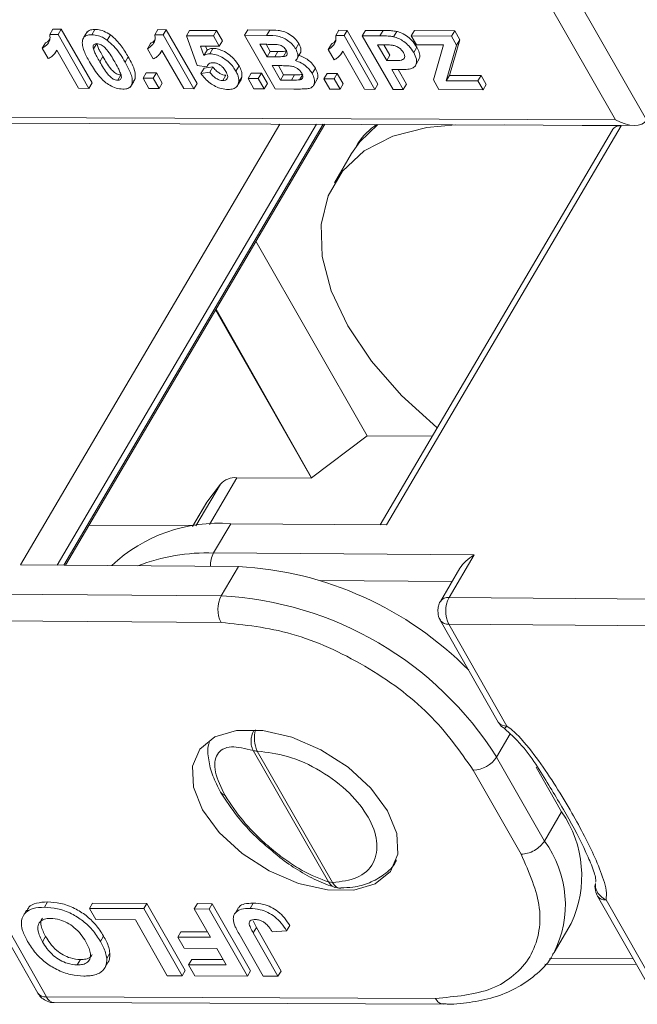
# Model space of a CAD drawing. Header units: millimetres. Extents: x 3188 to 3546, y -304 to -51.
# Tile 19 of 27: x 3407 to 3420, y -111 to -90. Entities that reach past the tile are written whole.
import ezdxf

# ---------------------------------------------------------------- set-up
doc = ezdxf.new("R2010")
doc.units = ezdxf.units.MM

msp = doc.modelspace()

# ---------------------------------------------------------------- linework, layer by layer
at = {"color": 7, "linetype": 'Continuous', "lineweight": 15}
for p, q in [((3419.964, -91.829), (3417.52, -87.558)), ((3417.029, -87.839), (3419.31, -91.825)), ((3407.407, -89.91), (3407.341, -90.022)), ((3407.585, -89.91), (3407.407, -89.91)), ((3407.518, -90.023), (3407.585, -89.91)), ((3408.235, -91.047), (3407.585, -89.91)), ((3408.131, -89.965), (3408.065, -90.078)), ((3408.229, -90.026), (3408.295, -89.913)), ((3409.629, -89.918), (3409.563, -90.031)), ((3409.807, -89.919), (3409.629, -89.918)), ((3409.741, -90.031), (3409.807, -89.919)), ((3410.457, -91.055), (3409.807, -89.919)), ((3410.234, -90.048), (3410.3, -89.935)), ((3410.868, -89.937), (3410.3, -89.935)), ((3410.802, -90.05), (3410.868, -89.937)), ((3410.993, -90.156), (3410.868, -89.937)), ((3411.462, -90.038), (3411.528, -89.925)), ((3411.994, -89.927), (3411.528, -89.925)), ((3411.928, -90.039), (3411.994, -89.927)), ((3413.456, -89.932), (3413.39, -90.045)), ((3413.634, -89.933), (3413.456, -89.932)), ((3413.567, -90.045), (3413.634, -89.933)), ((3414.284, -91.069), (3413.634, -89.933)), ((3413.952, -90.047), (3414.018, -89.934)), ((3414.393, -89.936), (3414.018, -89.934)), ((3414.326, -90.048), (3414.393, -89.936)), ((3414.614, -90.067), (3414.68, -89.954)), ((3414.988, -90.051), (3415.054, -89.938)), ((3415.906, -89.941), (3415.054, -89.938)), ((3415.84, -90.054), (3415.906, -89.941)), ((3416.014, -90.131), (3415.906, -89.941)), ((3407.184, -90.313), (3407.25, -90.2)), ((3407.518, -90.023), (3407.341, -90.022)), ((3407.518, -90.023), (3408.169, -91.16)), ((3408.334, -90.214), (3408.267, -90.326)), ((3408.558, -90.143), (3408.625, -90.031)), ((3409.406, -90.321), (3409.472, -90.208)), ((3409.741, -90.031), (3409.563, -90.031)), ((3409.741, -90.031), (3410.391, -91.168)), ((3410.46, -90.676), (3410.234, -90.048)), ((3410.234, -90.048), (3410.802, -90.05)), ((3410.802, -90.05), (3410.927, -90.268)), ((3410.927, -90.268), (3410.993, -90.156)), ((3412.112, -91.174), (3411.462, -90.038)), ((3411.462, -90.038), (3411.928, -90.039)), ((3411.788, -90.228), (3411.932, -90.228)), ((3411.938, -90.49), (3411.788, -90.228)), ((3412.004, -90.378), (3411.918, -90.228)), ((3412.545, -90.327), (3412.611, -90.214)), ((3413.233, -90.335), (3413.299, -90.222)), ((3413.567, -90.045), (3413.39, -90.045)), ((3413.567, -90.045), (3414.218, -91.182)), ((3414.602, -91.183), (3413.952, -90.047)), ((3413.952, -90.047), (3414.326, -90.048)), ((3415.096, -90.24), (3414.988, -90.051)), ((3414.988, -90.051), (3415.84, -90.054)), ((3415.795, -90.886), (3416.014, -90.131)), ((3415.84, -90.054), (3415.948, -90.243)), ((3415.948, -90.243), (3416.014, -90.131)), ((3407.309, -90.531), (3407.184, -90.313)), ((3407.448, -90.423), (3407.49, -90.351)), ((3407.952, -91.159), (3407.489, -90.35)), ((3409.531, -90.539), (3409.406, -90.321)), ((3409.67, -90.431), (3409.712, -90.36)), ((3410.174, -91.167), (3409.711, -90.358)), ((3410.927, -90.268), (3410.532, -90.267)), ((3410.532, -90.267), (3410.602, -90.467)), ((3410.602, -90.467), (3410.669, -90.355)), ((3410.669, -90.355), (3410.638, -90.267)), ((3410.726, -90.428), (3410.792, -90.315)), ((3412.004, -90.378), (3411.938, -90.49)), ((3412.168, -90.378), (3412.004, -90.378)), ((3412.102, -90.491), (3412.168, -90.378)), ((3412.282, -90.488), (3412.348, -90.375)), ((3412.585, -90.507), (3412.651, -90.394)), ((3413.358, -90.554), (3413.233, -90.335)), ((3413.496, -90.445), (3413.538, -90.374)), ((3414.001, -91.181), (3413.537, -90.372)), ((3414.277, -90.237), (3414.401, -90.238)), ((3414.469, -90.572), (3414.277, -90.237)), ((3414.535, -90.46), (3414.408, -90.238)), ((3415.039, -90.403), (3415.105, -90.29)), ((3415.67, -90.242), (3415.096, -90.24)), ((3415.455, -90.983), (3415.67, -90.242)), ((3415.948, -90.243), (3415.729, -90.999)), ((3408.399, -90.601), (3408.466, -90.488)), ((3408.934, -90.603), (3409, -90.49)), ((3412.102, -90.491), (3411.938, -90.49)), ((3414.535, -90.46), (3414.469, -90.572)), ((3414.609, -90.573), (3414.469, -90.572)), ((3415.091, -90.65), (3415.157, -90.537)), ((3409.314, -90.946), (3409.38, -90.833)), ((3409.597, -90.834), (3409.38, -90.833)), ((3409.597, -90.834), (3409.531, -90.947)), ((3409.722, -91.052), (3409.597, -90.834)), ((3410.666, -90.704), (3410.46, -90.676)), ((3410.539, -90.844), (3410.606, -90.731)), ((3410.539, -90.844), (3410.726, -90.82)), ((3410.792, -90.707), (3410.606, -90.731)), ((3410.666, -90.704), (3410.693, -90.659)), ((3410.726, -90.82), (3410.792, -90.707)), ((3411.28, -90.797), (3411.346, -90.685)), ((3411.536, -90.954), (3411.602, -90.841)), ((3411.82, -90.842), (3411.602, -90.841)), ((3411.82, -90.842), (3411.753, -90.955)), ((3411.945, -91.061), (3411.82, -90.842)), ((3412.046, -90.68), (3412.25, -90.68)), ((3412.221, -90.986), (3412.046, -90.68)), ((3412.287, -90.873), (3412.177, -90.68)), ((3412.893, -90.848), (3412.959, -90.736)), ((3413.14, -90.96), (3413.206, -90.847)), ((3413.424, -90.848), (3413.206, -90.847)), ((3413.424, -90.848), (3413.357, -90.961)), ((3413.549, -91.067), (3413.424, -90.848)), ((3414.733, -90.762), (3414.577, -90.762)), ((3414.819, -91.184), (3414.577, -90.762)), ((3414.886, -91.072), (3414.708, -90.762)), ((3408.169, -91.16), (3408.235, -91.047)), ((3408.779, -90.987), (3408.845, -90.875)), ((3409.051, -91.125), (3409.117, -91.012)), ((3409.083, -91.062), (3409.15, -90.95)), ((3409.439, -91.164), (3409.314, -90.946)), ((3409.314, -90.946), (3409.531, -90.947)), ((3409.531, -90.947), (3409.656, -91.165)), ((3409.656, -91.165), (3409.722, -91.052)), ((3410.391, -91.168), (3410.457, -91.055)), ((3411, -90.996), (3411.066, -90.883)), ((3411.299, -91.121), (3411.366, -91.008)), ((3411.403, -90.927), (3411.337, -91.04)), ((3411.661, -91.172), (3411.536, -90.954)), ((3411.536, -90.954), (3411.753, -90.955)), ((3411.753, -90.955), (3411.878, -91.173)), ((3411.878, -91.173), (3411.945, -91.061)), ((3412.287, -90.873), (3412.221, -90.986)), ((3412.455, -90.986), (3412.221, -90.986)), ((3412.521, -90.874), (3412.287, -90.873)), ((3412.455, -90.986), (3412.521, -90.874)), ((3412.625, -90.98), (3412.691, -90.867)), ((3412.931, -91.082), (3412.997, -90.969)), ((3413.265, -91.178), (3413.14, -90.96)), ((3413.14, -90.96), (3413.357, -90.961)), ((3413.357, -90.961), (3413.483, -91.179)), ((3415.571, -91.187), (3415.455, -90.983)), ((3415.729, -90.999), (3415.795, -90.886)), ((3415.729, -90.999), (3416.399, -91.001)), ((3416.465, -90.888), (3415.795, -90.886)), ((3416.465, -90.888), (3416.399, -91.001)), ((3416.399, -91.001), (3416.507, -91.19)), ((3416.573, -91.078), (3416.465, -90.888)), ((3408.169, -91.16), (3407.952, -91.159)), ((3409.656, -91.165), (3409.439, -91.164)), ((3410.391, -91.168), (3410.174, -91.167)), ((3411.878, -91.173), (3411.661, -91.172)), ((3412.112, -91.174), (3412.506, -91.176)), ((3413.483, -91.179), (3413.265, -91.178)), ((3413.483, -91.179), (3413.549, -91.067)), ((3414.218, -91.182), (3414.001, -91.181)), ((3414.218, -91.182), (3414.284, -91.069)), ((3414.602, -91.183), (3414.819, -91.184)), ((3414.819, -91.184), (3414.886, -91.072)), ((3416.507, -91.19), (3415.571, -91.187)), ((3416.507, -91.19), (3416.573, -91.078)), ((3419.31, -91.825), (3395.524, -91.737)), ((3395.688, -91.855), (3419.705, -91.944)), ((3412.205, -91.917), (3406.722, -101.246)), ((3407.495, -101.252), (3412.98, -91.919)), ((3413.126, -91.92), (3407.641, -101.253)), ((3407.673, -101.253), (3413.158, -91.92)), ((3419.243, -92.035), (3414.327, -100.399)), ((3414.463, -100.4), (3419.427, -91.953)), ((3419.427, -91.953), (3416.952, -91.934)), ((3413.727, -92.538), (3413.363, -93.157)), ((3414.058, -98.513), (3411.703, -94.397)), ((3412.879, -99.41), (3410.85, -95.848)), ((3412.881, -99.406), (3410.859, -95.832)), ((3414.058, -98.513), (3412.881, -99.406)), ((3415.431, -98.521), (3414.058, -98.513)), ((3410.95, -99.538), (3410.431, -100.422)), ((3410.663, -99.918), (3410.95, -99.538)), ((3410.718, -100.39), (3411.299, -99.401)), ((3411.299, -99.401), (3412.879, -99.41)), ((3412.879, -99.41), (3412.881, -99.406)), ((3410.654, -99.931), (3410.36, -100.432)), ((3410.361, -100.432), (3410.663, -99.918)), ((3410.663, -99.918), (3410.654, -99.931)), ((3408.171, -100.407), (3410.37, -100.415)), ((3410.808, -100.994), (3411.172, -100.375)), ((3411.172, -100.375), (3414.463, -100.4)), ((3416.318, -101.036), (3410.808, -100.994)), ((3415.789, -101.937), (3416.318, -101.036)), ((3411.333, -101.281), (3406.722, -101.246)), ((3411.333, -101.281), (3410.969, -101.9)), ((3416.018, -101.317), (3415.605, -102.019)), ((3413.064, -101.577), (3415.852, -101.599)), ((3410.969, -101.9), (3402.725, -101.837)), ((3424.032, -102.001), (3415.789, -101.937)), ((3410.964, -102.466), (3402.721, -102.403)), ((3415.602, -102.419), (3416.829, -104.573)), ((3415.784, -102.503), (3417.011, -104.656)), ((3424.028, -102.566), (3415.784, -102.503)), ((3416.791, -105.312), (3417.079, -104.822)), ((3411.643, -105.174), (3413.236, -107.957)), ((3411.731, -105.187), (3413.324, -107.97)), ((3417.804, -107.091), (3416.791, -105.312)), ((3417.312, -107.369), (3416.299, -105.591)), ((3418.169, -106.472), (3417.63, -105.527)), ((3418.169, -106.472), (3417.804, -107.091)), ((3413.324, -107.97), (3413.236, -107.957)), ((3418.883, -107.987), (3418.874, -108.054)), ((3405.863, -108.154), (3407.09, -110.307)), ((3406.045, -108.238), (3407.272, -110.391)), ((3418.926, -108.254), (3420.153, -110.407)), ((3419.109, -108.338), (3420.335, -110.491)), ((3406.849, -108.556), (3406.783, -108.669)), ((3407.228, -108.491), (3407.294, -108.378)), ((3408.181, -108.515), (3408.247, -108.402)), ((3408.181, -108.515), (3409.331, -108.521)), ((3408.316, -108.751), (3408.181, -108.515)), ((3408.247, -108.402), (3409.398, -108.409)), ((3409.398, -108.409), (3409.331, -108.521)), ((3409.331, -108.521), (3410.141, -109.942)), ((3409.398, -108.409), (3410.207, -109.829)), ((3410.398, -108.527), (3410.464, -108.415)), ((3410.398, -108.527), (3410.711, -108.529)), ((3410.74, -109.128), (3410.398, -108.527)), ((3410.464, -108.415), (3410.778, -108.416)), ((3410.778, -108.416), (3410.711, -108.529)), ((3410.711, -108.529), (3411.521, -109.95)), ((3410.778, -108.416), (3411.587, -109.837)), ((3411.336, -108.495), (3411.269, -108.607)), ((3411.644, -108.403), (3411.577, -108.516)), ((3409.153, -108.756), (3408.316, -108.751)), ((3409.827, -109.94), (3409.153, -108.756)), ((3411.645, -108.776), (3411.711, -108.921)), ((3411.645, -109.034), (3411.711, -108.921)), ((3411.711, -108.921), (3412.235, -109.841)), ((3412.417, -108.88), (3412.351, -108.992)), ((3418.008, -109.452), (3418.372, -108.833)), ((3407.188, -109.222), (3407.254, -109.109)), ((3408.48, -109.103), (3408.414, -109.215)), ((3410.116, -109.012), (3410.05, -109.124)), ((3410.185, -109.361), (3410.05, -109.124)), ((3410.05, -109.124), (3410.74, -109.128)), ((3410.116, -109.012), (3410.676, -109.015)), ((3411.855, -109.951), (3411.345, -109.056)), ((3411.645, -109.034), (3412.169, -109.953)), ((3412.048, -109.009), (3412.351, -108.992)), ((3410.875, -109.365), (3410.185, -109.361)), ((3411.072, -109.711), (3410.875, -109.365)), ((3407.923, -109.711), (3407.99, -109.599)), ((3408.613, -109.463), (3408.547, -109.576)), ((3410.344, -109.594), (3410.278, -109.707)), ((3410.344, -109.594), (3411.008, -109.598)), ((3419.685, -109.586), (3417.914, -109.579)), ((3408.506, -109.772), (3408.572, -109.66)), ((3410.413, -109.943), (3410.278, -109.707)), ((3410.278, -109.707), (3411.072, -109.711)), ((3417.815, -109.697), (3419.752, -109.704)), ((3410.141, -109.942), (3409.827, -109.94)), ((3410.207, -109.829), (3410.141, -109.942)), ((3411.521, -109.95), (3410.413, -109.943)), ((3411.587, -109.837), (3411.521, -109.95)), ((3412.169, -109.953), (3411.855, -109.951)), ((3412.235, -109.841), (3412.169, -109.953)), ((3415.497, -110.421), (3407.272, -110.391)), ((3407.436, -110.509), (3415.663, -110.54))]:
    msp.add_line(p, q, dxfattribs=at)
at = {"color": 7, "linetype": 'Continuous', "lineweight": 15, "flags": 128}
for points in [[(3415.923, -91.93), (3415.316, -91.987), (3414.595, -92.174), (3413.995, -92.485), (3413.534, -92.91), (3413.227, -93.435), (3413.083, -94.045), (3413.105, -94.722), (3413.294, -95.443), (3413.644, -96.189), (3414.144, -96.935), (3414.779, -97.66), (3415.529, -98.34), (3415.535, -98.344)], [(3414.278, -91.924), (3413.898, -92.29), (3413.727, -92.538)], [(3414.488, -106.451), (3414.682, -106.931), (3414.702, -107.371), (3414.546, -107.735), (3414.227, -107.995), (3413.77, -108.129), (3413.213, -108.125), (3412.601, -107.986), (3411.983, -107.721), (3411.409, -107.352), (3410.926, -106.909), (3410.573, -106.429), (3410.379, -105.949), (3410.359, -105.509), (3410.515, -105.144), (3410.834, -104.884), (3411.291, -104.751), (3411.848, -104.754), (3412.46, -104.894), (3413.078, -105.159), (3413.652, -105.527), (3414.135, -105.97), (3414.488, -106.451)]]:
    msp.add_lwpolyline(points, dxfattribs=at)
at = {"color": 7, "linetype": 'Continuous', "lineweight": 15}
for centre, radius, start, end in [((3419.406, -92.153), 0.201, 83.869, 143.9361), ((3411.262, -99.82), 0.421, 85.024, 137.8682), ((3410.908, -103.65), 3.286, 85.3906, 133.3475), ((3410.666, -105.04), 4.048, 87.9921, 111.1629), ((3411.315, -101.269), 0.577, 151.5124, 180.7008), ((3410.94, -108.656), 7.385, 44.5383, 86.9522), ((3411.512, -102.187), 0.615, 152.1632, 206.9523), ((3410.588, -109.223), 7.333, 32.2388, 87.028), ((3415.767, -102.137), 0.201, 83.9299, 143.8991), ((3416.332, -102.224), 0.615, 152.1632, 206.9523), ((3415.766, -102.303), 0.201, 215.4026, 275.3183), ((3416.992, -104.457), 0.2, 215.3787, 275.3204), ((3412.301, -104.916), 0.631, 163.7773, 205.403), ((3411.729, -104.891), 0.296, 253.2112, 270.4622), ((3416.274, -104.976), 0.616, 272.3021, 326.9647), ((3411.089, -105.975), 0.156, 211.1851, 255.2599), ((3416.209, -107.83), 2.384, 335.1079, 34.722), ((3415.977, -108.437), 2.27, 333.1258, 36.3634), ((3413.509, -107.886), 0.203, 204.5564, 266.1641), ((3419.09, -108.138), 0.201, 215.4026, 275.3183), ((3407.253, -110.191), 0.2, 215.3787, 275.3204), ((3407.45, -110.317), 0.193, 202.5877, 265.7413)]:
    msp.add_arc(centre, radius, start, end, dxfattribs=at)
for centre, major_axis, ratio, start_param, end_param in [((3419.476, -91.544), (-0.489, 0.285), 0.577335, 1.56847, 3.139266), ((3416.479, -101.32), (0.492, 0.279), 0.577382, 1.570796, 2.356113)]:
    msp.add_ellipse(centre, major_axis=major_axis, ratio=ratio, start_param=start_param, end_param=end_param, dxfattribs=at)
for points, knots in [([(3408.295, -89.913), (3408.251, -89.916), (3408.183, -89.919), (3408.147, -89.955), (3408.135, -89.968)], [0, 0, 0, 0, 0.642242, 1, 1, 1, 1]), ([(3408.625, -90.031), (3408.578, -90.001), (3408.491, -89.946), (3408.373, -89.916), (3408.314, -89.914), (3408.295, -89.913)], [0, 0, 0, 0, 0.431886, 0.815504, 1, 1, 1, 1]), ([(3412.611, -90.214), (3412.584, -90.176), (3412.532, -90.101), (3412.409, -90.01), (3412.284, -89.952), (3412.143, -89.927), (3412.052, -89.927), (3411.994, -89.927)], [0, 0, 0, 0, 0.206633, 0.397222, 0.573131, 0.726121, 1, 1, 1, 1]), ([(3414.68, -89.954), (3414.644, -89.949), (3414.576, -89.939), (3414.482, -89.937), (3414.422, -89.936), (3414.393, -89.936)], [0, 0, 0, 0, 0.363927, 0.681726, 1, 1, 1, 1]), ([(3415.105, -90.29), (3415.073, -90.24), (3415.017, -90.153), (3414.887, -90.044), (3414.773, -89.98), (3414.704, -89.961), (3414.68, -89.954)], [0, 0, 0, 0, 0.357107, 0.61162, 0.866832, 1, 1, 1, 1]), ([(3407.184, -90.313), (3407.225, -90.285), (3407.304, -90.233), (3407.354, -90.127), (3407.345, -90.051), (3407.341, -90.022)], [0, 0, 0, 0, 0.4111212, 0.7789051, 1, 1, 1, 1]), ([(3407.338, -90.126), (3407.33, -90.14), (3407.31, -90.172), (3407.272, -90.19), (3407.25, -90.2)], [0, 0, 0, 0, 0.432257, 1, 1, 1, 1]), ([(3408.181, -90.598), (3408.14, -90.522), (3408.078, -90.406), (3408.026, -90.249), (3408.03, -90.177), (3408.032, -90.14)], [0, 0, 0, 0, 0.47944, 0.73441, 1, 1, 1, 1]), ([(3408.032, -90.14), (3408.045, -90.112), (3408.068, -90.058), (3408.151, -90.029), (3408.208, -90.026), (3408.229, -90.026)], [0, 0, 0, 0, 0.419942, 0.793253, 1, 1, 1, 1]), ([(3408.229, -90.026), (3408.275, -90.029), (3408.356, -90.036), (3408.474, -90.087), (3408.533, -90.126), (3408.558, -90.143)], [0, 0, 0, 0, 0.4309059, 0.7540295, 1, 1, 1, 1]), ([(3408.267, -90.326), (3408.264, -90.311), (3408.257, -90.281), (3408.264, -90.243), (3408.29, -90.222), (3408.317, -90.216), (3408.333, -90.215), (3408.337, -90.215)], [0, 0, 0, 0, 0.270336, 0.544349, 0.745724, 0.94674, 1, 1, 1, 1]), ([(3408.466, -90.488), (3408.445, -90.451), (3408.408, -90.386), (3408.361, -90.294), (3408.343, -90.24), (3408.334, -90.214)], [0, 0, 0, 0, 0.411157, 0.704532, 1, 1, 1, 1]), ([(3408.337, -90.215), (3408.353, -90.217), (3408.383, -90.219), (3408.43, -90.238), (3408.488, -90.277), (3408.564, -90.357), (3408.64, -90.471), (3408.691, -90.558), (3408.717, -90.602)], [0, 0, 0, 0, 0.088965, 0.162866, 0.236888, 0.419326, 0.70726, 1, 1, 1, 1]), ([(3408.558, -90.143), (3408.615, -90.193), (3408.726, -90.288), (3408.841, -90.448), (3408.903, -90.551), (3408.934, -90.603)], [0, 0, 0, 0, 0.347059, 0.670444, 1, 1, 1, 1]), ([(3409, -90.49), (3408.954, -90.415), (3408.883, -90.298), (3408.757, -90.141), (3408.669, -90.068), (3408.625, -90.031)], [0, 0, 0, 0, 0.478711, 0.73395, 1, 1, 1, 1]), ([(3409.406, -90.321), (3409.448, -90.293), (3409.526, -90.241), (3409.577, -90.136), (3409.567, -90.059), (3409.563, -90.031)], [0, 0, 0, 0, 0.4111212, 0.7789051, 1, 1, 1, 1]), ([(3409.56, -90.134), (3409.552, -90.148), (3409.533, -90.18), (3409.494, -90.198), (3409.472, -90.208)], [0, 0, 0, 0, 0.4322568, 1, 1, 1, 1]), ([(3411.928, -90.039), (3412.017, -90.038), (3412.141, -90.035), (3412.32, -90.11), (3412.427, -90.184), (3412.503, -90.26), (3412.534, -90.31), (3412.545, -90.327)], [0, 0, 0, 0, 0.410585, 0.572731, 0.734465, 0.906674, 1, 1, 1, 1]), ([(3411.932, -90.228), (3411.953, -90.229), (3411.997, -90.229), (3412.068, -90.229), (3412.119, -90.232), (3412.148, -90.233)], [0, 0, 0, 0, 0.3039051, 0.607808, 1, 1, 1, 1]), ([(3412.649, -90.393), (3412.652, -90.373), (3412.66, -90.326), (3412.636, -90.262), (3412.615, -90.222), (3412.611, -90.214)], [0, 0, 0, 0, 0.380854, 0.876843, 1, 1, 1, 1]), ([(3413.233, -90.335), (3413.274, -90.307), (3413.353, -90.255), (3413.403, -90.15), (3413.393, -90.073), (3413.39, -90.045)], [0, 0, 0, 0, 0.411121, 0.778905, 1, 1, 1, 1]), ([(3413.387, -90.149), (3413.378, -90.162), (3413.359, -90.194), (3413.321, -90.212), (3413.299, -90.222)], [0, 0, 0, 0, 0.432257, 1, 1, 1, 1]), ([(3414.326, -90.048), (3414.373, -90.049), (3414.443, -90.05), (3414.538, -90.054), (3414.588, -90.063), (3414.614, -90.067)], [0, 0, 0, 0, 0.497913, 0.747998, 1, 1, 1, 1]), ([(3414.614, -90.067), (3414.652, -90.078), (3414.727, -90.101), (3414.839, -90.172), (3414.955, -90.272), (3415.008, -90.354), (3415.039, -90.403)], [0, 0, 0, 0, 0.211715, 0.416012, 0.656039, 1, 1, 1, 1]), ([(3407.489, -90.35), (3407.475, -90.377), (3407.449, -90.429), (3407.387, -90.489), (3407.335, -90.517), (3407.309, -90.531)], [0, 0, 0, 0, 0.367019, 0.679786, 1, 1, 1, 1]), ([(3408.399, -90.601), (3408.378, -90.563), (3408.342, -90.498), (3408.295, -90.406), (3408.277, -90.353), (3408.267, -90.326)], [0, 0, 0, 0, 0.411157, 0.704532, 1, 1, 1, 1]), ([(3409.711, -90.358), (3409.697, -90.386), (3409.671, -90.437), (3409.61, -90.498), (3409.558, -90.525), (3409.531, -90.539)], [0, 0, 0, 0, 0.367019, 0.679786, 1, 1, 1, 1]), ([(3410.602, -90.467), (3410.616, -90.458), (3410.643, -90.439), (3410.688, -90.429), (3410.718, -90.428), (3410.726, -90.428)], [0, 0, 0, 0, 0.4169364, 0.8367232, 1, 1, 1, 1]), ([(3410.792, -90.315), (3410.777, -90.316), (3410.748, -90.317), (3410.705, -90.33), (3410.682, -90.345), (3410.669, -90.355)], [0, 0, 0, 0, 0.308056, 0.577532, 1, 1, 1, 1]), ([(3410.726, -90.428), (3410.77, -90.432), (3410.853, -90.439), (3410.992, -90.504), (3411.12, -90.593), (3411.218, -90.698), (3411.261, -90.767), (3411.28, -90.797)], [0, 0, 0, 0, 0.203882, 0.38817, 0.606688, 0.829388, 1, 1, 1, 1]), ([(3411.346, -90.685), (3411.312, -90.632), (3411.251, -90.54), (3411.11, -90.423), (3410.977, -90.349), (3410.866, -90.318), (3410.813, -90.316), (3410.792, -90.315)], [0, 0, 0, 0, 0.296421, 0.519014, 0.741957, 0.90083, 1, 1, 1, 1]), ([(3412.148, -90.233), (3412.169, -90.236), (3412.205, -90.242), (3412.258, -90.267), (3412.299, -90.297), (3412.328, -90.329), (3412.341, -90.35), (3412.346, -90.359)], [0, 0, 0, 0, 0.2744302, 0.4663386, 0.6583046, 0.8571478, 1, 1, 1, 1]), ([(3412.348, -90.375), (3412.327, -90.376), (3412.287, -90.378), (3412.227, -90.378), (3412.188, -90.378), (3412.168, -90.378)], [0, 0, 0, 0, 0.357914, 0.678923, 1, 1, 1, 1]), ([(3412.346, -90.359), (3412.355, -90.378), (3412.37, -90.409), (3412.364, -90.447), (3412.342, -90.471), (3412.312, -90.483), (3412.29, -90.486), (3412.282, -90.488)], [0, 0, 0, 0, 0.28376, 0.476994, 0.669884, 0.879653, 1, 1, 1, 1]), ([(3412.545, -90.327), (3412.562, -90.365), (3412.594, -90.434), (3412.59, -90.522), (3412.555, -90.556), (3412.539, -90.573)], [0, 0, 0, 0, 0.396713, 0.709995, 1, 1, 1, 1]), ([(3413.537, -90.372), (3413.524, -90.4), (3413.498, -90.451), (3413.436, -90.512), (3413.384, -90.54), (3413.358, -90.554)], [0, 0, 0, 0, 0.367019, 0.679786, 1, 1, 1, 1]), ([(3414.401, -90.238), (3414.423, -90.238), (3414.464, -90.238), (3414.527, -90.24), (3414.568, -90.244), (3414.589, -90.246)], [0, 0, 0, 0, 0.353318, 0.676093, 1, 1, 1, 1]), ([(3414.589, -90.246), (3414.614, -90.252), (3414.664, -90.263), (3414.736, -90.305), (3414.791, -90.355), (3414.813, -90.389), (3414.824, -90.405)], [0, 0, 0, 0, 0.261023, 0.535214, 0.775029, 1, 1, 1, 1]), ([(3414.824, -90.405), (3414.833, -90.425), (3414.851, -90.461), (3414.849, -90.509), (3414.826, -90.544), (3414.752, -90.576), (3414.671, -90.574), (3414.609, -90.573)], [0, 0, 0, 0, 0.156446, 0.295234, 0.434161, 0.569811, 1, 1, 1, 1]), ([(3415.039, -90.403), (3415.063, -90.451), (3415.106, -90.536), (3415.102, -90.644), (3415.055, -90.715), (3414.998, -90.737), (3414.972, -90.747)], [0, 0, 0, 0, 0.321413, 0.564125, 0.808245, 1, 1, 1, 1]), ([(3415.153, -90.535), (3415.156, -90.529), (3415.174, -90.502), (3415.167, -90.427), (3415.137, -90.348), (3415.111, -90.3), (3415.105, -90.29)], [0, 0, 0, 0, 0.090047, 0.452976, 0.892579, 1, 1, 1, 1]), ([(3408.887, -91.177), (3408.841, -91.173), (3408.751, -91.165), (3408.614, -91.101), (3408.478, -91.005), (3408.323, -90.833), (3408.236, -90.69), (3408.181, -90.598)], [0, 0, 0, 0, 0.1547116, 0.2955468, 0.4207614, 0.6305136, 1, 1, 1, 1]), ([(3408.779, -90.987), (3408.762, -90.986), (3408.732, -90.983), (3408.685, -90.964), (3408.626, -90.924), (3408.551, -90.844), (3408.475, -90.73), (3408.425, -90.644), (3408.399, -90.601)], [0, 0, 0, 0, 0.090907, 0.165022, 0.239342, 0.428327, 0.712043, 1, 1, 1, 1]), ([(3408.845, -90.875), (3408.829, -90.873), (3408.799, -90.871), (3408.751, -90.852), (3408.692, -90.811), (3408.617, -90.731), (3408.541, -90.617), (3408.491, -90.532), (3408.466, -90.488)], [0, 0, 0, 0, 0.090907, 0.165022, 0.239342, 0.428327, 0.712043, 1, 1, 1, 1]), ([(3408.717, -90.602), (3408.738, -90.64), (3408.774, -90.705), (3408.821, -90.797), (3408.839, -90.85), (3408.849, -90.876)], [0, 0, 0, 0, 0.412505, 0.705193, 1, 1, 1, 1]), ([(3408.934, -90.603), (3408.975, -90.679), (3409.037, -90.795), (3409.09, -90.952), (3409.086, -91.025), (3409.083, -91.062)], [0, 0, 0, 0, 0.478077, 0.733716, 1, 1, 1, 1]), ([(3409.15, -90.95), (3409.15, -90.901), (3409.152, -90.806), (3409.085, -90.647), (3409.029, -90.543), (3409, -90.49)], [0, 0, 0, 0, 0.3443165, 0.6690024, 1, 1, 1, 1]), ([(3410.788, -90.617), (3410.767, -90.619), (3410.725, -90.623), (3410.685, -90.656), (3410.673, -90.687), (3410.666, -90.704)], [0, 0, 0, 0, 0.321077, 0.641931, 1, 1, 1, 1]), ([(3411.065, -90.801), (3411.048, -90.774), (3411.02, -90.73), (3410.96, -90.674), (3410.9, -90.64), (3410.839, -90.62), (3410.804, -90.618), (3410.788, -90.617)], [0, 0, 0, 0, 0.303748, 0.485983, 0.669145, 0.842211, 1, 1, 1, 1]), ([(3412.282, -90.488), (3412.261, -90.489), (3412.221, -90.491), (3412.16, -90.491), (3412.121, -90.491), (3412.102, -90.491)], [0, 0, 0, 0, 0.357914, 0.678923, 1, 1, 1, 1]), ([(3412.539, -90.573), (3412.581, -90.588), (3412.663, -90.616), (3412.769, -90.693), (3412.845, -90.772), (3412.878, -90.824), (3412.893, -90.848)], [0, 0, 0, 0, 0.284704, 0.546526, 0.792713, 1, 1, 1, 1]), ([(3412.959, -90.736), (3412.934, -90.697), (3412.889, -90.629), (3412.786, -90.541), (3412.689, -90.487), (3412.628, -90.468), (3412.605, -90.46)], [0, 0, 0, 0, 0.331847, 0.586294, 0.841999, 1, 1, 1, 1]), ([(3411.111, -91.185), (3411.065, -91.182), (3410.981, -91.176), (3410.848, -91.123), (3410.728, -91.048), (3410.621, -90.952), (3410.567, -90.88), (3410.539, -90.844)], [0, 0, 0, 0, 0.219903, 0.401483, 0.582484, 0.790929, 1, 1, 1, 1]), ([(3410.726, -90.82), (3410.749, -90.849), (3410.786, -90.898), (3410.864, -90.954), (3410.935, -90.989), (3410.979, -90.993), (3411, -90.996)], [0, 0, 0, 0, 0.347863, 0.5734, 0.80006, 1, 1, 1, 1]), ([(3411.066, -90.883), (3411.045, -90.881), (3411.003, -90.876), (3410.934, -90.843), (3410.863, -90.793), (3410.818, -90.743), (3410.796, -90.713), (3410.792, -90.707)], [0, 0, 0, 0, 0.207784, 0.3985108, 0.635141, 0.9346539, 1, 1, 1, 1]), ([(3411, -90.996), (3411.021, -90.994), (3411.063, -90.99), (3411.097, -90.958), (3411.109, -90.911), (3411.095, -90.856), (3411.074, -90.818), (3411.065, -90.801)], [0, 0, 0, 0, 0.205677, 0.40669, 0.585103, 0.820111, 1, 1, 1, 1]), ([(3411.28, -90.797), (3411.294, -90.825), (3411.32, -90.876), (3411.343, -90.96), (3411.339, -91.01), (3411.337, -91.04)], [0, 0, 0, 0, 0.329324, 0.594686, 1, 1, 1, 1]), ([(3411.403, -90.927), (3411.405, -90.905), (3411.41, -90.864), (3411.395, -90.782), (3411.365, -90.722), (3411.346, -90.685)], [0, 0, 0, 0, 0.3004931, 0.5652668, 1, 1, 1, 1]), ([(3412.25, -90.68), (3412.294, -90.681), (3412.369, -90.682), (3412.465, -90.69), (3412.54, -90.716), (3412.595, -90.749), (3412.641, -90.792), (3412.66, -90.822), (3412.67, -90.838)], [0, 0, 0, 0, 0.302374, 0.517972, 0.638918, 0.760501, 0.874004, 1, 1, 1, 1]), ([(3412.67, -90.838), (3412.68, -90.857), (3412.696, -90.89), (3412.695, -90.933), (3412.675, -90.962), (3412.647, -90.975), (3412.629, -90.979), (3412.625, -90.98)], [0, 0, 0, 0, 0.288281, 0.501391, 0.714464, 0.935899, 1, 1, 1, 1]), ([(3412.893, -90.848), (3412.911, -90.887), (3412.946, -90.963), (3412.946, -91.06), (3412.907, -91.129), (3412.846, -91.16), (3412.799, -91.167), (3412.784, -91.169)], [0, 0, 0, 0, 0.254708, 0.509114, 0.703741, 0.899049, 1, 1, 1, 1]), ([(3412.993, -90.967), (3412.997, -90.962), (3413.019, -90.932), (3413.01, -90.849), (3412.976, -90.774), (3412.959, -90.736)], [0, 0, 0, 0, 0.088301, 0.543657, 1, 1, 1, 1]), ([(3414.972, -90.747), (3414.953, -90.75), (3414.914, -90.756), (3414.834, -90.762), (3414.773, -90.762), (3414.733, -90.762)], [0, 0, 0, 0, 0.261592, 0.523093, 1, 1, 1, 1]), ([(3408.849, -90.876), (3408.852, -90.891), (3408.859, -90.922), (3408.852, -90.959), (3408.826, -90.981), (3408.799, -90.987), (3408.782, -90.987), (3408.779, -90.987)], [0, 0, 0, 0, 0.270336, 0.544349, 0.745724, 0.94674, 1, 1, 1, 1]), ([(3409.083, -91.062), (3409.071, -91.091), (3409.048, -91.144), (3408.965, -91.174), (3408.908, -91.176), (3408.887, -91.177)], [0, 0, 0, 0, 0.419942, 0.793253, 1, 1, 1, 1]), ([(3409.114, -91.01), (3409.119, -91.006), (3409.139, -90.991), (3409.145, -90.967), (3409.15, -90.95)], [0, 0, 0, 0, 0.269088, 1, 1, 1, 1]), ([(3411.337, -91.04), (3411.327, -91.07), (3411.308, -91.127), (3411.226, -91.177), (3411.15, -91.182), (3411.111, -91.185)], [0, 0, 0, 0, 0.358323, 0.669316, 1, 1, 1, 1]), ([(3411.365, -91.008), (3411.366, -91.007), (3411.392, -90.99), (3411.398, -90.958), (3411.403, -90.927)], [0, 0, 0, 0, 0.033243, 1, 1, 1, 1]), ([(3412.625, -90.98), (3412.604, -90.982), (3412.567, -90.986), (3412.509, -90.986), (3412.473, -90.986), (3412.455, -90.986)], [0, 0, 0, 0, 0.375882, 0.687831, 1, 1, 1, 1]), ([(3412.691, -90.867), (3412.67, -90.869), (3412.633, -90.873), (3412.575, -90.874), (3412.539, -90.874), (3412.521, -90.874)], [0, 0, 0, 0, 0.375882, 0.687831, 1, 1, 1, 1]), ([(3412.784, -91.169), (3412.738, -91.171), (3412.67, -91.175), (3412.576, -91.175), (3412.529, -91.175), (3412.506, -91.176)], [0, 0, 0, 0, 0.49946, 0.749725, 1, 1, 1, 1]), ([(3414.26, -91.924), (3414.242, -91.936), (3414.067, -92.058), (3413.912, -92.222), (3413.821, -92.397), (3413.815, -92.408)], [0, 0, 0, 0, 0.095244, 0.941296, 1, 1, 1, 1]), ([(3415.606, -102.019), (3415.604, -102.021), (3415.582, -102.048), (3415.56, -102.118), (3415.553, -102.185), (3415.55, -102.219)], [0, 0, 0, 0, 0.030462, 0.507524, 1, 1, 1, 1]), ([(3415.55, -102.219), (3415.554, -102.272), (3415.561, -102.342), (3415.595, -102.403), (3415.603, -102.419)], [0, 0, 0, 0, 0.742746, 1, 1, 1, 1]), ([(3416.83, -104.572), (3416.833, -104.577), (3416.853, -104.618), (3416.893, -104.666), (3416.94, -104.693), (3416.952, -104.7)], [0, 0, 0, 0, 0.096562, 0.759222, 1, 1, 1, 1]), ([(3411.643, -105.174), (3411.627, -105.135), (3411.602, -105.075), (3411.598, -104.975), (3411.608, -104.878), (3411.63, -104.8), (3411.653, -104.757), (3411.655, -104.752)], [0, 0, 0, 0, 0.324999, 0.497302, 0.676761, 0.969433, 1, 1, 1, 1]), ([(3416.95, -104.704), (3417.028, -104.773), (3417.415, -105.114), (3417.823, -105.788), (3418.339, -106.627), (3418.671, -107.282), (3418.843, -107.698), (3418.886, -107.862), (3418.892, -107.929), (3418.888, -107.95), (3418.886, -107.96)], [0, 0, 0, 0, 0.066152, 0.329032, 0.573515, 0.819732, 0.925285, 0.969239, 0.986768, 1, 1, 1, 1]), ([(3417.011, -104.656), (3416.993, -104.675), (3416.964, -104.704), (3416.954, -104.704), (3416.951, -104.705)], [0, 0, 0, 0, 0.629945, 1, 1, 1, 1]), ([(3417.011, -104.656), (3417.051, -104.686), (3417.139, -104.752), (3417.384, -104.993), (3417.69, -105.393), (3418.057, -105.939), (3418.376, -106.473), (3418.65, -106.975), (3418.88, -107.448), (3419.035, -107.832), (3419.127, -108.139), (3419.115, -108.272), (3419.109, -108.338)], [0, 0, 0, 0, 0.028797, 0.062785, 0.204515, 0.34939, 0.500003, 0.62989, 0.750047, 0.877684, 0.939695, 1, 1, 1, 1]), ([(3410.718, -105.006), (3410.712, -105.023), (3410.674, -105.125), (3410.693, -105.365), (3410.773, -105.703), (3410.896, -105.94), (3410.956, -106.056)], [0, 0, 0, 0, 0.063479, 0.384975, 0.697513, 1, 1, 1, 1]), ([(3411.049, -106.126), (3410.966, -105.954), (3410.837, -105.686), (3410.823, -105.413), (3410.877, -105.246), (3410.996, -105.137), (3411.224, -105.07), (3411.478, -105.133), (3411.643, -105.174)], [0, 0, 0, 0, 0.233967, 0.362712, 0.492722, 0.623787, 0.756068, 1, 1, 1, 1]), ([(3411.731, -105.187), (3411.941, -105.212), (3412.378, -105.263), (3413.088, -105.59), (3413.696, -106.054), (3414.112, -106.584), (3414.302, -107.113), (3414.224, -107.576), (3413.886, -107.899), (3413.507, -107.947), (3413.324, -107.97)], [0, 0, 0, 0, 0.120249, 0.25, 0.379751, 0.5, 0.620249, 0.75, 0.879751, 1, 1, 1, 1]), ([(3410.956, -106.056), (3411.067, -106.228), (3411.308, -106.6), (3411.754, -107.067), (3412.055, -107.311), (3412.15, -107.388)], [0, 0, 0, 0, 0.371627, 0.801551, 1, 1, 1, 1]), ([(3413.236, -107.957), (3413.055, -107.889), (3412.777, -107.783), (3412.355, -107.511), (3412.03, -107.261), (3411.721, -106.98), (3411.358, -106.597), (3411.171, -106.311), (3411.049, -106.126)], [0, 0, 0, 0, 0.243932, 0.37608, 0.507278, 0.637157, 0.766033, 1, 1, 1, 1]), ([(3412.15, -107.388), (3412.17, -107.405), (3412.312, -107.524), (3412.597, -107.712), (3412.998, -107.941), (3413.248, -108.028), (3413.377, -108.072)], [0, 0, 0, 0, 0.048066, 0.344785, 0.662, 1, 1, 1, 1]), ([(3413.496, -108.082), (3413.583, -108.079), (3413.799, -108.073), (3414.114, -107.984), (3414.42, -107.805), (3414.62, -107.63), (3414.668, -107.503), (3414.672, -107.49)], [0, 0, 0, 0, 0.174916, 0.430094, 0.693159, 0.969476, 1, 1, 1, 1]), ([(3415.497, -110.421), (3415.92, -110.383), (3416.569, -110.324), (3417.177, -109.946), (3417.521, -109.554), (3417.701, -109.065), (3417.741, -108.352), (3417.481, -107.757), (3417.312, -107.369)], [0, 0, 0, 0, 0.239602, 0.368454, 0.5, 0.631546, 0.760398, 1, 1, 1, 1]), ([(3413.374, -108.071), (3413.373, -108.071), (3413.353, -108.067), (3413.3, -108.038), (3413.261, -107.989), (3413.236, -107.957)], [0, 0, 0, 0, 0.019216, 0.359605, 1, 1, 1, 1]), ([(3413.379, -108.068), (3413.413, -108.08), (3413.452, -108.094), (3413.492, -108.087), (3413.498, -108.085)], [0, 0, 0, 0, 0.854208, 1, 1, 1, 1]), ([(3418.874, -108.054), (3418.879, -108.106), (3418.885, -108.177), (3418.919, -108.238), (3418.927, -108.254)], [0, 0, 0, 0, 0.742746, 1, 1, 1, 1]), ([(3418.882, -107.992), (3418.881, -108.014), (3418.881, -108.06), (3418.901, -108.128), (3418.936, -108.194), (3418.998, -108.271), (3419.066, -108.312), (3419.109, -108.338)], [0, 0, 0, 0, 0.165241, 0.350081, 0.505958, 0.68874, 1, 1, 1, 1]), ([(3406.87, -109.213), (3406.831, -109.137), (3406.752, -108.984), (3406.727, -108.764), (3406.812, -108.6), (3406.988, -108.504), (3407.145, -108.495), (3407.228, -108.491)], [0, 0, 0, 0, 0.204593, 0.411054, 0.622248, 0.800999, 1, 1, 1, 1]), ([(3406.863, -108.564), (3406.873, -108.538), (3406.904, -108.462), (3407.058, -108.393), (3407.212, -108.383), (3407.294, -108.378)], [0, 0, 0, 0, 0.1932973, 0.5750269, 1, 1, 1, 1]), ([(3407.228, -108.491), (3407.318, -108.497), (3407.501, -108.508), (3407.794, -108.614), (3408.049, -108.776), (3408.266, -108.981), (3408.361, -109.132), (3408.414, -109.215)], [0, 0, 0, 0, 0.205433, 0.413226, 0.595657, 0.776233, 1, 1, 1, 1]), ([(3407.294, -108.378), (3407.385, -108.384), (3407.567, -108.395), (3407.86, -108.501), (3408.116, -108.663), (3408.332, -108.868), (3408.427, -109.019), (3408.48, -109.103)], [0, 0, 0, 0, 0.205433, 0.413226, 0.595657, 0.776233, 1, 1, 1, 1]), ([(3411.227, -108.786), (3411.224, -108.751), (3411.219, -108.673), (3411.279, -108.583), (3411.4, -108.523), (3411.514, -108.518), (3411.577, -108.516)], [0, 0, 0, 0, 0.206451, 0.456836, 0.694177, 1, 1, 1, 1]), ([(3411.341, -108.498), (3411.345, -108.49), (3411.367, -108.451), (3411.47, -108.413), (3411.581, -108.407), (3411.644, -108.403)], [0, 0, 0, 0, 0.095595, 0.490784, 1, 1, 1, 1]), ([(3411.577, -108.516), (3411.648, -108.52), (3411.768, -108.528), (3411.955, -108.596), (3412.113, -108.696), (3412.252, -108.834), (3412.317, -108.937), (3412.351, -108.992)], [0, 0, 0, 0, 0.242194, 0.410832, 0.580073, 0.776537, 1, 1, 1, 1]), ([(3411.644, -108.403), (3411.714, -108.408), (3411.835, -108.415), (3412.021, -108.484), (3412.179, -108.584), (3412.318, -108.722), (3412.383, -108.825), (3412.417, -108.88)], [0, 0, 0, 0, 0.242194, 0.410832, 0.580073, 0.776537, 1, 1, 1, 1]), ([(3407.188, -109.222), (3407.148, -109.145), (3407.086, -109.022), (3407.084, -108.87), (3407.145, -108.779), (3407.246, -108.733), (3407.328, -108.729), (3407.363, -108.728)], [0, 0, 0, 0, 0.319116, 0.506214, 0.694344, 0.868092, 1, 1, 1, 1]), ([(3407.254, -109.109), (3407.216, -109.033), (3407.156, -108.912), (3407.145, -108.778), (3407.177, -108.736), (3407.187, -108.724)], [0, 0, 0, 0, 0.544466, 0.863688, 1, 1, 1, 1]), ([(3407.363, -108.728), (3407.425, -108.733), (3407.537, -108.742), (3407.711, -108.817), (3407.872, -108.923), (3408.008, -109.065), (3408.073, -109.171), (3408.105, -109.223)], [0, 0, 0, 0, 0.213563, 0.386192, 0.558454, 0.780281, 1, 1, 1, 1]), ([(3411.645, -109.034), (3411.626, -108.999), (3411.588, -108.928), (3411.553, -108.841), (3411.567, -108.787), (3411.603, -108.761), (3411.649, -108.753), (3411.682, -108.753), (3411.692, -108.752)], [0, 0, 0, 0, 0.272262, 0.546684, 0.659253, 0.771268, 0.935125, 1, 1, 1, 1]), ([(3411.692, -108.752), (3411.721, -108.755), (3411.77, -108.758), (3411.846, -108.79), (3411.885, -108.818), (3411.905, -108.832)], [0, 0, 0, 0, 0.410571, 0.709085, 1, 1, 1, 1]), ([(3411.345, -109.056), (3411.324, -109.018), (3411.289, -108.954), (3411.248, -108.863), (3411.234, -108.812), (3411.227, -108.786)], [0, 0, 0, 0, 0.4168306, 0.7067378, 1, 1, 1, 1]), ([(3411.905, -108.832), (3411.928, -108.854), (3411.969, -108.893), (3412.012, -108.953), (3412.036, -108.99), (3412.048, -109.009)], [0, 0, 0, 0, 0.392386, 0.695009, 1, 1, 1, 1]), ([(3407.99, -109.599), (3407.92, -109.593), (3407.803, -109.583), (3407.624, -109.504), (3407.47, -109.397), (3407.345, -109.258), (3407.283, -109.157), (3407.254, -109.109)], [0, 0, 0, 0, 0.24016, 0.407539, 0.574764, 0.796346, 1, 1, 1, 1]), ([(3408.48, -109.103), (3408.5, -109.141), (3408.544, -109.221), (3408.594, -109.343), (3408.607, -109.423), (3408.613, -109.463)], [0, 0, 0, 0, 0.308297, 0.650122, 1, 1, 1, 1]), ([(3408.062, -109.948), (3407.971, -109.943), (3407.788, -109.931), (3407.495, -109.822), (3407.237, -109.659), (3407.02, -109.451), (3406.924, -109.298), (3406.87, -109.213)], [0, 0, 0, 0, 0.203919, 0.410143, 0.593167, 0.774496, 1, 1, 1, 1]), ([(3407.923, -109.711), (3407.854, -109.706), (3407.736, -109.696), (3407.558, -109.616), (3407.404, -109.509), (3407.279, -109.371), (3407.217, -109.27), (3407.188, -109.222)], [0, 0, 0, 0, 0.24016, 0.407539, 0.574764, 0.796346, 1, 1, 1, 1]), ([(3408.105, -109.223), (3408.145, -109.3), (3408.206, -109.421), (3408.208, -109.57), (3408.15, -109.658), (3408.048, -109.706), (3407.963, -109.71), (3407.923, -109.711)], [0, 0, 0, 0, 0.319472, 0.499874, 0.681163, 0.852974, 1, 1, 1, 1]), ([(3408.414, -109.215), (3408.434, -109.253), (3408.478, -109.333), (3408.528, -109.456), (3408.54, -109.536), (3408.547, -109.576)], [0, 0, 0, 0, 0.308297, 0.650122, 1, 1, 1, 1]), ([(3408.239, -109.49), (3408.23, -109.508), (3408.205, -109.556), (3408.113, -109.592), (3408.029, -109.597), (3407.99, -109.599)], [0, 0, 0, 0, 0.244354, 0.651547, 1, 1, 1, 1]), ([(3408.547, -109.576), (3408.546, -109.61), (3408.546, -109.678), (3408.506, -109.788), (3408.442, -109.86), (3408.381, -109.891), (3408.374, -109.894)], [0, 0, 0, 0, 0.2508959, 0.5021661, 0.9405117, 1, 1, 1, 1]), ([(3408.613, -109.463), (3408.612, -109.497), (3408.61, -109.564), (3408.597, -109.632), (3408.572, -109.656), (3408.57, -109.658)], [0, 0, 0, 0, 0.476931, 0.954574, 1, 1, 1, 1]), ([(3415.659, -110.535), (3415.688, -110.537), (3415.909, -110.549), (3416.295, -110.504), (3416.805, -110.39), (3417.269, -110.19), (3417.665, -109.895), (3417.915, -109.645), (3417.988, -109.476), (3417.995, -109.461)], [0, 0, 0, 0, 0.027427, 0.209588, 0.394961, 0.583707, 0.777307, 0.979798, 1, 1, 1, 1]), ([(3408.374, -109.894), (3408.341, -109.907), (3408.279, -109.93), (3408.171, -109.946), (3408.099, -109.947), (3408.062, -109.948)], [0, 0, 0, 0, 0.372031, 0.683777, 1, 1, 1, 1]), ([(3407.091, -110.307), (3407.094, -110.312), (3407.114, -110.353), (3407.177, -110.42), (3407.288, -110.486), (3407.384, -110.517), (3407.433, -110.508), (3407.436, -110.508)], [0, 0, 0, 0, 0.041472, 0.326073, 0.640615, 0.981348, 1, 1, 1, 1]), ([(3415.497, -110.421), (3415.521, -110.455), (3415.568, -110.522), (3415.628, -110.533), (3415.658, -110.539)], [0, 0, 0, 0, 0.506625, 1, 1, 1, 1])]:
    msp.add_open_spline(points, degree=3, knots=knots, dxfattribs=at)
for points in [[(3416.299, -105.591), (3416.014, -105.184), (3415.443, -104.37), (3414.033, -103.339), (3412.446, -102.614), (3411.458, -102.515), (3410.964, -102.466)], [(3417.312, -107.369), (3417.357, -107.365), (3417.448, -107.358), (3417.594, -107.293), (3417.725, -107.201), (3417.778, -107.128), (3417.804, -107.091)]]:
    msp.add_open_spline(points, degree=3, dxfattribs=at)

doc.saveas('drawing.dxf')
